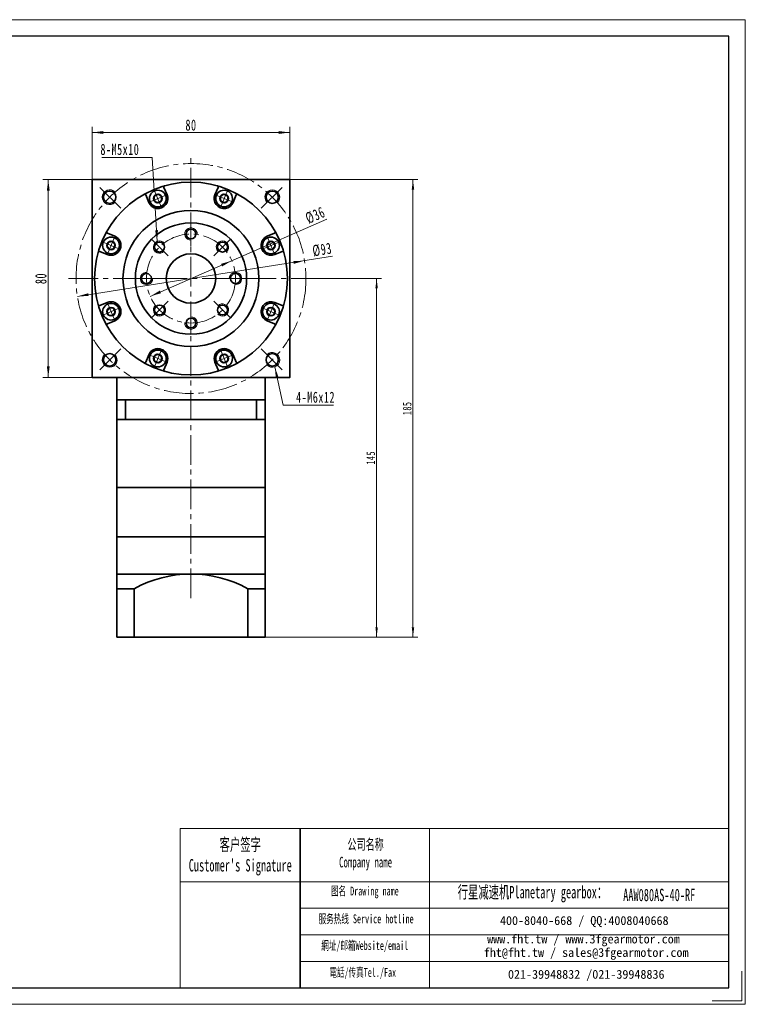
# Model space of a CAD drawing. Header units: millimetres. Extents: x -367 to 196, y -194 to 217.
# Tile 2 of 2: x -97 to 196, y -194 to 204. Entities that reach past the tile are written whole.
import ezdxf

# ---------------------------------------------------------------- set-up
doc = ezdxf.new("R2010")
doc.units = ezdxf.units.MM
doc.set_wipeout_variables(frame=1)
doc.linetypes.add('点画线', pattern=[18, 12, -2, 2, -2])
doc.layers.get('0').update_dxf_attribs({"lineweight": 35})
for name, color, linetype, lineweight in [('7标注层', 4, 'Continuous', 18), ('EB0_1', 7, 'Continuous', 35), ('SLD-0', 7, 'Continuous', 18), ('中心线层', 1, '点画线', 18), ('图框_外框线', 7, 'Continuous', 18), ('尺寸线层', 3, 'Continuous', 18), ('粗实线层', 7, 'Continuous', 35)]:
    doc.layers.add(name, color=color, linetype=linetype, lineweight=lineweight)
doc.styles.add('SLDTEXTSTYLE4', font='txt', dxfattribs={"width": 0.611111})
doc.styles.add('标准', font='txt', dxfattribs={"width": 0.667})
doc.dimstyles.new('a4-1-1.5', dxfattribs={"dimtxt": 4.5, "dimasz": 4.5, "dimexe": 2.25, "dimexo": 0, "dimgap": 0.75, "dimtad": 1, "dimdec": 3, "dimdsep": 46, "dimtxsty": '标准', "dimblk": '_CAXARROW', "dimcen": 0, "dimdle": 9, "dimazin": 2, "dimtfac": 0.707107, "dimtdec": 3, "dimtix": 1, "dimtmove": 2, "dimatfit": 3, "dimfxl": 0, "dimfrac": 2, "dimtolj": 1, "dimarcsym": 0})
doc.dimstyles.new('标准', dxfattribs={"dimtxt": 3.5, "dimasz": 4, "dimexe": 2, "dimexo": 0, "dimtad": 1, "dimdsep": 46, "dimtxsty": '标准', "dimblk": '_CAXARROW', "dimcen": 0, "dimdle": 8, "dimazin": 2, "dimtfac": 0.707107, "dimtdec": 3, "dimtmove": 2, "dimatfit": 3, "dimfxl": 0, "dimfrac": 2, "dimtolj": 1, "dimarcsym": 0})

# ---------------------------------------------------------------- blocks, each defined once
blk = doc.blocks.new('*X23')
at = {"layer": '尺寸线层', "linetype": 'Continuous'}
for points in [[(-67.99, 158.63), (-63.49, 159.19), (-63.49, 158.06)], [(12.01, 158.63), (7.51, 159.19), (7.51, 158.06)]]:
    blk.add_hatch(color=0, dxfattribs=at).paths.add_polyline_path(points, flags=0)
at = {"layer": '尺寸线层', "color": 0, "linetype": 'Continuous'}
for p, q in [((-67.99, 139.57), (-67.99, 160.88)), ((12.01, 139.57), (12.01, 160.88)), ((-67.99, 158.63), (12.01, 158.63))]:
    blk.add_line(p, q, dxfattribs=at)
at = {"layer": '尺寸线层', "color": 0, "insert": (-27.99, 161.6), "char_height": 4.5, "width": 9, "attachment_point": 5, "line_spacing_factor": 1.15057, "style": '标准'}
blk.add_mtext('\\T1.1;80', dxfattribs=at)
blk = doc.blocks.new('_CAXARROW')
blk.add_hatch(color=0).paths.add_polyline_path([(0, 0), (-1, 0.125), (-1, -0.125)], flags=0)
blk = doc.blocks.new('*X24')
at = {"layer": '尺寸线层', "linetype": 'Continuous'}
for points in [[(-85.71, 139.57), (-86.27, 135.07), (-85.14, 135.07)], [(-85.71, 59.57), (-86.27, 64.07), (-85.14, 64.07)]]:
    blk.add_hatch(color=0, dxfattribs=at).paths.add_polyline_path(points, flags=0)
at = {"layer": '尺寸线层', "color": 0, "linetype": 'Continuous'}
for p, q in [((-67.99, 139.57), (-87.96, 139.57)), ((-85.71, 59.57), (-85.71, 139.57)), ((-67.99, 59.57), (-87.96, 59.57))]:
    blk.add_line(p, q, dxfattribs=at)
at = {"layer": '尺寸线层', "color": 0, "insert": (-88.68, 99.57), "char_height": 4.5, "width": 9, "attachment_point": 5, "rotation": 90, "line_spacing_factor": 1.15057, "style": '标准'}
blk.add_mtext('\\T1.1;80', dxfattribs=at)
blk = doc.blocks.new('*X25')
at = {"layer": '尺寸线层', "linetype": 'Continuous'}
for points in [[(17.94, 106.78), (13.58, 105.52), (13.41, 106.64)], [(-73.93, 92.36), (-69.4, 92.5), (-69.57, 93.61)]]:
    blk.add_hatch(color=0, dxfattribs=at).paths.add_polyline_path(points, flags=0)
at = {"layer": '尺寸线层', "color": 0, "linetype": 'Continuous'}
blk.add_line((29.27, 108.55), (-73.93, 92.36), dxfattribs=at)
at = {"layer": '尺寸线层', "color": 0, "insert": (25.05, 111.25), "char_height": 4.5, "width": 14.9783, "attachment_point": 5, "rotation": 8.9201, "line_spacing_factor": 1.15057, "style": '标准'}
blk.add_mtext('\\T1.1;%%C93', dxfattribs=at)
blk = doc.blocks.new('*X26')
at = {"layer": '尺寸线层', "linetype": 'Continuous'}
blk.add_hatch(color=0, dxfattribs=at).paths.add_polyline_path([(4.98, -33.96), (4.15, -29.5), (5.28, -29.43)], flags=0)
at = {"layer": '尺寸线层', "color": 0}
for p, q in [((0, 0), (-17.43, 0)), ((3, 0), (0, 0)), ((0, 0), (0, 0))]:
    blk.add_line(p, q, dxfattribs=at)
at = {"layer": '尺寸线层', "color": 0, "linetype": 'Continuous'}
blk.add_line((4.98, -33.96), (3, 0), dxfattribs=at)
at = {"layer": '尺寸线层', "color": 0, "insert": (-2.25, 0.9), "char_height": 4.5, "width": 30.3654, "attachment_point": 9, "line_spacing_factor": 1.15057, "style": '标准'}
blk.add_mtext('\\T1.1;8-M5x10', dxfattribs=at)
blk = doc.blocks.new('*X27')
at = {"layer": '尺寸线层', "linetype": 'Continuous'}
blk.add_hatch(color=0, dxfattribs=at).paths.add_polyline_path([(-6.36, 15.51), (-4.86, 11.23), (-5.96, 10.99)], flags=0)
at = {"layer": '尺寸线层', "color": 0, "linetype": 'Continuous'}
blk.add_line((-6.36, 15.51), (-3, 0), dxfattribs=at)
at = {"layer": '尺寸线层', "color": 0}
for p, q in [((-3, 0), (0, 0)), ((0, 0), (17.35, 0)), ((0, 0), (0, 0))]:
    blk.add_line(p, q, dxfattribs=at)
at = {"layer": '尺寸线层', "color": 0, "insert": (2.25, 0.9), "char_height": 4.5, "width": 30.2032, "attachment_point": 7, "line_spacing_factor": 1.15057, "style": '标准'}
blk.add_mtext('\\T1.1;4-M6x12', dxfattribs=at)
blk = doc.blocks.new('*X28')
at = {"layer": '中心线层', "linetype": '点画线', "lineweight": 18}
for p, q in [((-3.89, 0), (3.89, 0)), ((0, -3.89), (0, 3.89))]:
    blk.add_line(p, q, dxfattribs=at)
at = {"layer": '粗实线层'}
for p, q in [((-1.73, 0), (-0.87, 1.5)), ((-1.73, 0), (-0.87, -1.5)), ((-0.87, 1.5), (0.87, 1.5)), ((1.73, 0), (0.87, 1.5)), ((1.73, 0), (0.87, 1.5)), ((1.73, 0), (0.87, -1.5)), ((-0.87, -1.5), (0.87, -1.5))]:
    blk.add_line(p, q, dxfattribs=at)
blk.add_circle((0, 0), 1.73, dxfattribs=at)
for start, end in [(0, 180), (180, 360)]:
    blk.add_arc((0, 0), 3.39, start, end, dxfattribs=at)
blk = doc.blocks.new('*X29')
at = {"layer": '尺寸线层', "linetype": 'Continuous'}
for points in [[(-11.5, 106.78), (-15.4, 104.46), (-15.85, 105.49)], [(-44.49, 92.36), (-40.14, 93.65), (-40.59, 94.68)]]:
    blk.add_hatch(color=0, dxfattribs=at).paths.add_polyline_path(points, flags=0)
at = {"layer": '尺寸线层', "color": 0, "linetype": 'Continuous'}
blk.add_line((26.98, 123.59), (-44.49, 92.36), dxfattribs=at)
at = {"layer": '尺寸线层', "color": 0, "insert": (22.26, 125.15), "char_height": 4.5, "width": 14.8161, "attachment_point": 5, "rotation": 23.6053, "line_spacing_factor": 1.15057, "style": '标准'}
blk.add_mtext('\\T1.1;%%C36', dxfattribs=at)
blk = doc.blocks.new('*X41')
at = {"layer": '尺寸线层', "linetype": 'Continuous'}
for points in [[(47.07, 99.57), (46.57, 95.57), (47.57, 95.57)], [(47.07, -45.43), (46.57, -41.43), (47.57, -41.43)]]:
    blk.add_hatch(color=0, dxfattribs=at).paths.add_polyline_path(points, flags=0)
at = {"layer": '尺寸线层', "color": 0, "linetype": 'Continuous'}
for p, q in [((21.51, 99.57), (49.07, 99.57)), ((47.07, -45.43), (47.07, 99.57)), ((2.01, -45.43), (49.07, -45.43))]:
    blk.add_line(p, q, dxfattribs=at)
at = {"layer": '尺寸线层', "color": 0, "insert": (44.71, 27.07), "char_height": 3.5, "width": 9.0755, "attachment_point": 5, "rotation": 90, "line_spacing_factor": 1.15057, "style": '标准'}
blk.add_mtext('\\T1.1;145', dxfattribs=at)
blk = doc.blocks.new('*X42')
at = {"layer": '尺寸线层', "linetype": 'Continuous'}
for points in [[(61.77, 139.57), (61.27, 135.57), (62.27, 135.57)], [(61.77, -45.43), (61.27, -41.43), (62.27, -41.43)]]:
    blk.add_hatch(color=0, dxfattribs=at).paths.add_polyline_path(points, flags=0)
at = {"layer": '尺寸线层', "color": 0, "linetype": 'Continuous'}
for p, q in [((12.01, 139.57), (63.77, 139.57)), ((61.77, -45.43), (61.77, 139.57)), ((2.01, -45.43), (63.77, -45.43))]:
    blk.add_line(p, q, dxfattribs=at)
at = {"layer": '尺寸线层', "color": 0, "insert": (59.42, 47.07), "char_height": 3.5, "width": 9.0755, "attachment_point": 5, "rotation": 90, "line_spacing_factor": 1.15057, "style": '标准'}
blk.add_mtext('\\T1.1;185', dxfattribs=at)

msp = doc.modelspace()

# ---------------------------------------------------------------- linework, layer by layer
msp.add_line((16.1248, -122.866), (16.1248, -187.2258))
at = {"layer": '7标注层', "color": 0}
msp.add_line((-32.4246, -122.866), (-32.4246, -187.2147), dxfattribs=at)
at = {"layer": 'EB0_1'}
for p, q in [((2.0051, 50.5677), (-57.9949, 50.5677)), ((-57.9949, 50.5677), (-57.9949, 15.0677)), ((2.0051, 50.5677), (2.0051, 15.0677)), ((2.0051, 42.5677), (-57.9949, 42.5677)), ((2.0051, 15.0677), (-57.9949, 15.0677)), ((-57.9949, 15.0677), (-57.9949, -4.9323)), ((2.0051, -4.9323), (2.0051, 15.0677)), ((-57.9949, -4.9323), (2.0051, -4.9323))]:
    msp.add_line(p, q, dxfattribs=at)
at = {"layer": 'EB0_1', "linetype": 'Continuous', "lineweight": 35}
for p, q in [((-57.9949, -4.9323), (2.0051, -4.9323)), ((-57.9949, -4.9323), (-57.9949, -27.9323)), ((2.0051, -45.4323), (2.0051, -4.9323)), ((-57.9949, -27.9323), (-57.9949, -45.4323)), ((2.0051, -45.4323), (-57.9949, -45.4323))]:
    msp.add_line(p, q, dxfattribs=at)
at = {"layer": '中心线层'}
for p, q in [((-27.9949, -29.718), (-27.9949, 148.5121)), ((-56.3888, 127.9615), (-65.4584, 137.0311)), ((0.399, 127.9615), (9.4686, 137.0311)), ((-27.9949, 122.0677), (-27.9949, 112.5812)), ((-43.9048, 115.4776), (-37.1968, 108.7696)), ((-12.085, 115.4776), (-18.793, 108.7696)), ((-77.4949, 99.5677), (21.5051, 99.5677)), ((-50.4949, 99.5677), (-41.0084, 99.5677)), ((-5.4949, 99.5677), (-14.9814, 99.5677)), ((-43.9048, 83.6577), (-37.1968, 90.3657)), ((-12.085, 83.6577), (-18.793, 90.3657)), ((-27.9949, 77.0677), (-27.9949, 86.5541)), ((-56.3888, 71.1738), (-65.4584, 62.1042)), ((0.399, 71.1738), (9.4686, 62.1042))]:
    msp.add_line(p, q, dxfattribs=at)
for radius in [46.5, 18]:
    msp.add_circle((-27.9949, 99.5677), radius, dxfattribs=at)
at = {"layer": '图框_外框线'}
for p, q in [((-32.4246, -122.866), (16.1248, -122.866)), ((16.1248, -122.866), (16.1248, -187.2147)), ((16.1248, -122.866), (189.46, -122.866)), ((68.4335, -122.866), (68.4335, -187.2147)), ((-32.4246, -144.3392), (16.1248, -144.3392)), ((16.1248, -144.3392), (189.46, -144.3392)), ((16.1248, -155.0758), (189.46, -155.0758)), ((16.1248, -165.8125), (189.46, -165.8125)), ((16.1248, -176.5491), (189.46, -176.5491))]:
    msp.add_line(p, q, dxfattribs=at)
at = {"layer": '图框_外框线', "color": 3}
msp.add_lwpolyline([(194.8224, -180.5118), (194.8224, -192.5771), (182.7571, -192.5771)], dxfattribs=at)
at = {"layer": '粗实线层'}
for p, q in [((-37.6933, 133.4342), (-38.9317, 136.4239)), ((-18.2965, 133.4342), (-17.0581, 136.4239)), ((-45.0843, 130.3727), (-46.3227, 133.3625)), ((-10.9054, 130.3727), (-9.667, 133.3625)), ((-58.7999, 116.6571), (-61.7897, 117.8955)), ((2.8102, 116.6571), (5.7999, 117.8955)), ((-61.8614, 109.2661), (-64.8512, 110.5045)), ((5.8716, 109.2661), (8.8614, 110.5045)), ((-61.8614, 89.8692), (-64.8512, 88.6308)), ((5.8716, 89.8692), (8.8614, 88.6308)), ((-58.7999, 82.4782), (-61.7897, 81.2398)), ((2.8102, 82.4782), (5.7999, 81.2398)), ((-45.0843, 68.7626), (-46.3227, 65.7728)), ((-10.9054, 68.7626), (-9.667, 65.7728)), ((-37.6933, 65.7011), (-38.9317, 62.7114)), ((-18.2965, 65.7011), (-17.0581, 62.7114)), ((-57.9949, 50.5677), (-57.9949, 59.5677)), ((2.0051, 50.5677), (2.0051, 59.5677)), ((-54.4524, 50.5677), (-54.4524, 42.5677)), ((-1.5374, 50.5677), (-1.5374, 42.5677)), ((-57.9949, -19.9323), (2.0051, -19.9323)), ((-50.9949, -25.8791), (-57.9949, -25.8791)), ((-50.9949, -25.8791), (-50.9949, -45.4323)), ((-50.9949, -25.8791), (-50.9949, -45.4323)), ((-4.9949, -25.8791), (-4.9949, -45.4323)), ((-4.9949, -25.8791), (-4.9949, -45.4323)), ((-4.9949, -25.8791), (2.0051, -25.8791))]:
    msp.add_line(p, q, dxfattribs=at)
msp.add_lwpolyline([(-67.9949, 59.5677), (-67.9949, 139.5677), (12.0051, 139.5677), (12.0051, 59.5677)], close=True, dxfattribs=at)
for centre, radius in [((-27.9949, 99.5677), 39), ((-60.8754, 132.4481), 2.5), ((4.8856, 132.4481), 2.5), ((-27.9949, 99.5677), 27.5), ((-27.9949, 99.5677), 22.5), ((-27.9949, 117.5677), 2), ((-40.7228, 112.2956), 2), ((-15.267, 112.2956), 2), ((-27.9949, 99.5677), 10), ((-45.9949, 99.5677), 2), ((-9.9949, 99.5677), 2), ((-40.7228, 86.8397), 2), ((-15.267, 86.8397), 2), ((-27.9949, 81.5677), 2), ((-60.8754, 66.6872), 2.5), ((4.8856, 66.6872), 2.5)]:
    msp.add_circle(centre, radius, dxfattribs=at)
at = {"layer": '粗实线层', "lineweight": 18}
for centre, radius, start, end in [((-60.8754, 132.4481), 3, 43.151428, 315), ((4.8856, 132.4481), 3, 313.151428, 225), ((-27.9949, 117.5677), 2.5, 356.017921, 270), ((-40.7228, 112.2956), 2.5, 41.017921, 315), ((-15.267, 112.2956), 2.5, 311.017921, 225), ((-45.9949, 99.5677), 2.5, 86.017921, 0), ((-9.9949, 99.5677), 2.5, 266.017921, 180), ((-40.7228, 86.8397), 2.5, 131.017921, 45), ((-15.267, 86.8397), 2.5, 221.017921, 135), ((-27.9949, 81.5677), 2.5, 176.017921, 90), ((-60.8754, 66.6872), 3, 133.151428, 45), ((4.8856, 66.6872), 3, 223.151428, 135)]:
    msp.add_arc(centre, radius, start, end, dxfattribs=at)
at = {"layer": '粗实线层'}
for centre, radius, start, end in [((-38.4698, 136.6153), 0.5, 105.787488, 202.500112), ((-17.52, 136.6153), 0.5, 337.499888, 74.212512), ((-46.7847, 133.1711), 0.5, 22.499888, 119.212512), ((-41.3888, 131.9034), 4, 202.5, 22.5), ((-14.601, 131.9034), 4, 157.5, 337.5), ((-9.2051, 133.1711), 0.5, 60.787488, 157.500112), ((-61.5984, 118.3574), 0.5, 150.787488, 247.500112), ((-60.3307, 112.9616), 4, 247.5, 67.5), ((4.3409, 112.9616), 4, 112.5, 292.5), ((5.6086, 118.3574), 0.5, 292.499888, 29.212512), ((-65.0425, 110.0425), 0.5, 67.499888, 164.212512), ((9.0527, 110.0425), 0.5, 15.787488, 112.500112), ((-65.0425, 89.0928), 0.5, 195.787488, 292.500112), ((-60.3307, 86.1737), 4, 292.5, 112.5), ((4.3409, 86.1737), 4, 67.5, 247.5), ((9.0527, 89.0928), 0.5, 247.499888, 344.212512), ((-61.5984, 80.7779), 0.5, 112.499888, 209.212512), ((5.6086, 80.7779), 0.5, 330.787488, 67.500112), ((-41.3888, 67.2319), 4, 337.5, 157.5), ((-14.601, 67.2319), 4, 22.5, 202.5), ((-46.7847, 65.9642), 0.5, 240.787488, 337.500112), ((-9.2051, 65.9642), 0.5, 202.499888, 299.212512), ((-38.4698, 62.52), 0.5, 157.499888, 254.212512), ((-17.52, 62.52), 0.5, 285.787488, 22.500112), ((-27.9949, -67.3841), 47.4517, 61.006989, 118.993011)]:
    msp.add_arc(centre, radius, start, end, dxfattribs=at)

# ---------------------------------------------------------------- block references
at = {"layer": '尺寸线层'}
for name, p in [('*X26', (-46.6432, 148.5702)), ('*X27', (12.2735, 48.3601))]:
    msp.add_blockref(name, p, dxfattribs=at)
at = {"layer": '粗实线层'}
for p, rotation in [((-14.601, 131.9034), 337.5000000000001), ((-60.3307, 112.9616), 67.50000000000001), ((4.3409, 112.9616), 292.5000000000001), ((-60.3307, 86.1737), 112.5), ((4.3409, 86.1737), 247.5000000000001), ((-14.601, 67.2319), 202.5)]:
    msp.add_blockref('*X28', p, dxfattribs=dict(at, rotation=rotation))

# ---------------------------------------------------------------- texts
at = {"layer": 'SLD-0', "color": 1, "attachment_point": 2, "style": 'SLDTEXTSTYLE4'}
for s, insert, char_height, width in [("{\\fSimSun|b1|i0|c134|p2;客户签字\\PCustomer's Signature}", (-8.0662, -126.8386), 5.010421, 62.330152), ('{\\fSimSun|b1|i0|c134|p2;公司名称\\PCompany name}', (42.6109, -127.1046), 4.294646, 55.602262), ('{\\fSimSun|b1|i0|c134|p2;图名 Drawing name}', (42.3173, -146.3184), 3.578872, 45.769065), ('{\\fSimSun|b1|i0|c134|p2;  \\H1.1667x;行星减速机Planetary gearbox\\fSimSun|b0|i0|c134|p2;：}', (108.2961, -146.0423), 4.294646, 67.544653), ('AAW080AS-40-RF', (161.3546, -147.1825), 5.010421, 36.463237), ('{\\fSimSun|b1|i0|c134|p2;服务热线 Service hotline}', (42.8248, -157.5721), 3.578872, 50.991135), ('{\\fSimSun|b1|i0|c134|p2;網址/邮箱Website/email}', (42.2676, -168.3546), 3.578872, 53.076972), ('{\\fSimSun|b1|i0|c134|p2;電話/传真Tel./Fax}', (41.4657, -179.2213), 3.578872, 53.715332)]:
    msp.add_mtext(s, dxfattribs=dict(at, insert=insert, char_height=char_height, width=width))
at = {"layer": 'SLD-0', "color": 1, "char_height": 3.578872, "attachment_point": 2}
for s, insert, width in [('{\\fSimSun|b1|i0|c134|p2;400-8040-668 / QQ:4008040668}', (131.0454, -158.2559), 104.200324), ('{\\fSimSun|b1|i0|c134|p2;www.fht.tw / www.3fgearmotor.com }', (130.7154, -165.7102), 104.317624), ('{\\fSimSun|b1|i0|c134|p2;fht@fht.tw / sales@3fgearmotor.com }', (131.8061, -171.1599), 104.317624), ('{\\fSimSun|b1|i0|c134|p2;021-39948832 /021-39948836 }', (131.8435, -180.0038), 79.654398)]:
    msp.add_mtext(s, dxfattribs=dict(at, insert=insert, width=width))

# ---------------------------------------------------------------- dimensions: what is measured, and where the dimension line sits
at = {"layer": '尺寸线层'}
for base, p1, p2, angle, picture, middle in [((12.0051, 158.6268), (-67.9949, 139.5677), (12.0051, 139.5677), 0, '*X23', (-27.9949, 161.6025)), ((-85.7075, 139.5677), (-67.9949, 59.5677), (-67.9949, 139.5677), 90, '*X24', (-88.6832, 99.5677))]:
    dim = msp.add_linear_dim(base=base, p1=p1, p2=p2, angle=angle, dimstyle='a4-1-1.5', override={"dimsah": 1, "dimtfill": 1, "dimtzin": 8}, dxfattribs=at)
    dim.commit()
    dim.dimension.update_dxf_attribs({"geometry": picture, "text_midpoint": middle, "dimtype": 160})
for base, p2, picture, middle in [((61.7744, 139.5677), (12.0051, 139.5677), '*X42', (59.4183, 47.0677)), ((47.0664, 99.5677), (21.5051, 99.5677), '*X41', (44.7103, 27.0677))]:
    dim = msp.add_linear_dim(base=base, p1=(2.0051, -45.4323), p2=p2, angle=90, dimstyle='标准', override={"dimsah": 1, "dimtfill": 1, "dimtzin": 8, "dimarcsym": 0}, dxfattribs=at)
    dim.commit()
    dim.dimension.update_dxf_attribs({"geometry": picture, "text_midpoint": middle})
dim = msp.add_diameter_dim_2p(p1=(-73.9325, 92.3575), p2=(17.9427, 106.7778), dimstyle='a4-1-1.5', override={"dimpost": '%%C<>', "dimsah": 1, "dimtfill": 1, "dimtzin": 8}, dxfattribs=at)
dim.commit()
dim.dimension.update_dxf_attribs({"geometry": '*X25', "text_midpoint": (25.5658, 107.9743), "dimtype": 163})

# ---------------------------------------------------------------- next in the draw order: wipeouts: each hides what was drawn before it
for points in [[(-38.2569, 133.2007), (-38.5513, 133.7584), (-38.5513, 133.7584), (-39.1665, 134.4634), (-39.951, 134.9734), (-40.845, 135.2495), (-41.7805, 135.2707), (-42.6861, 135.0354), (-42.6861, 135.0354), (-43.4929, 134.5614), (-44.1394, 133.885), (-44.5763, 133.0576), (-44.7704, 132.1422), (-44.7069, 131.2087), (-44.7069, 131.2087), (-44.5208, 130.6061), (-44.5208, 130.6061), (-44.0783, 129.8397), (-43.4525, 129.214), (-42.6861, 128.7715), (-41.8313, 128.5424), (-40.9463, 128.5424), (-40.0915, 128.7715), (-40.0915, 128.7715), (-39.1872, 129.3257), (-38.4984, 130.1322), (-38.0925, 131.1121), (-38.0093, 132.1694)], [(-44.5208, 68.5292), (-44.7069, 67.9266), (-44.7069, 67.9266), (-44.7704, 66.9931), (-44.5763, 66.0777), (-44.1394, 65.2503), (-43.4929, 64.5739), (-42.6861, 64.0999), (-42.6861, 64.0999), (-41.7805, 63.8646), (-40.845, 63.8858), (-39.951, 64.1619), (-39.1665, 64.6719), (-38.5513, 65.3769), (-38.5513, 65.3769), (-38.2569, 65.9346), (-38.2569, 65.9346), (-38.0278, 66.7894), (-38.0278, 67.6744), (-38.2569, 68.5292), (-38.6993, 69.2956), (-39.3251, 69.9213), (-40.0915, 70.3638), (-40.0915, 70.3638), (-41.1228, 70.6114), (-42.1802, 70.5282), (-43.1601, 70.1223), (-43.9666, 69.4335)]]:
    msp.add_wipeout(points).dxf.layer = '粗实线层'

# ---------------------------------------------------------------- next in the draw order: linework, layer by layer
at = {"layer": '图框_外框线', "color": 3}
msp.add_lwpolyline([(-366.8866, -193.9177), (196.163, -193.9177), (196.163, 204.2388), (-366.8866, 204.2388)], close=True, dxfattribs=at)
at = {"layer": '图框_外框线', "color": 3, "lineweight": 25}
msp.add_lwpolyline([(-333.3717, -187.2147), (189.46, -187.2147), (189.46, 197.5358), (-333.3717, 197.5358)], close=True, dxfattribs=at)

# ---------------------------------------------------------------- next in the draw order: block references
at = {"layer": '粗实线层'}
for p, rotation in [((-41.3888, 131.9034), 22.5), ((-41.3888, 67.2319), 157.5000000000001)]:
    msp.add_blockref('*X28', p, dxfattribs=dict(at, rotation=rotation))

# ---------------------------------------------------------------- next in the draw order: dimensions: what is measured, and where the dimension line sits
at = {"layer": '尺寸线层'}
dim = msp.add_diameter_dim_2p(p1=(-44.4888, 92.3598), p2=(-11.501, 106.7755), dimstyle='a4-1-1.5', override={"dimpost": '%%C<>', "dimsah": 1, "dimtfill": 1, "dimtzin": 8}, dxfattribs=at)
dim.commit()
dim.dimension.update_dxf_attribs({"geometry": '*X29', "text_midpoint": (23.5898, 122.1101), "dimtype": 163})

doc.saveas('drawing.dxf')
